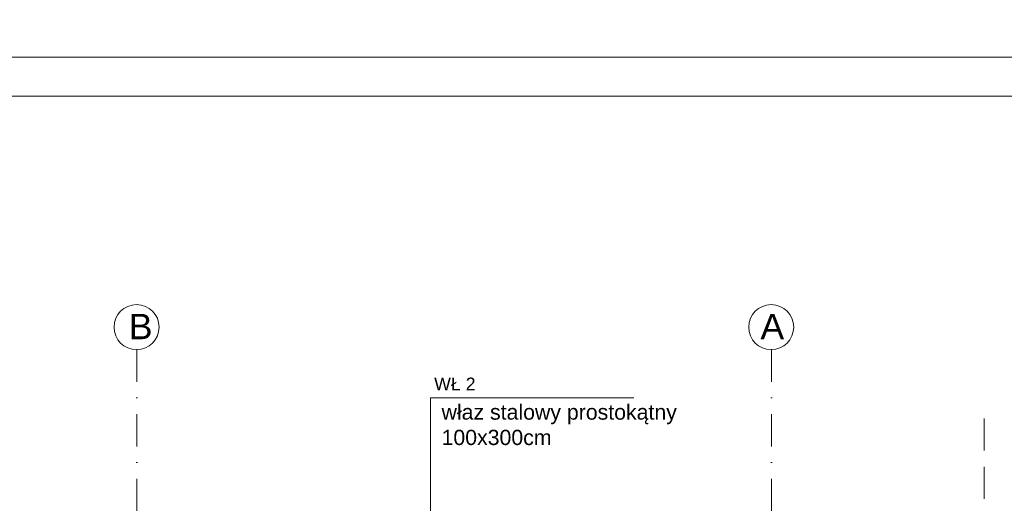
# Model space of a CAD drawing. Header units: millimetres. Extents: x 14041 to 23361, y -6349 to 12956.
# Tile 50 of 106: x 19849 to 20625, y 6664 to 7046. Entities that reach past the tile are written whole.
import ezdxf

# ---------------------------------------------------------------- set-up
doc = ezdxf.new("R2010")
doc.units = ezdxf.units.MM
doc.linetypes.add('DASHDOTX2', pattern=[50.8, 25.4, -12.7, 0, -12.7])
doc.linetypes.add('KRESKOWA', pattern=[19.05, 12.7, -6.35])
for name, color, linetype, lineweight in [('A- osie', 2, 'DASHDOTX2', 5), ('A-odnośnik', 2, 'Continuous', 9), ('A-opisy', 7, 'Continuous', 18), ('A-przerywana', 4, 'KRESKOWA', 5), ('A-Tabelka', 7, 'Continuous', 18)]:
    doc.layers.add(name, color=color, linetype=linetype, lineweight=lineweight)
doc.styles.add('OP.3', font='arial.ttf', dxfattribs={"height": 16})
doc.styles.get("Standard").update_dxf_attribs({"font": 'arial.ttf'})

msp = doc.modelspace()

# ---------------------------------------------------------------- linework, layer by layer
at = {"layer": 'A- osie'}
for p, q in [((19941.2, 6785.55), (19941.2, 5964.04)), ((20441.2, 6785.55), (20441.2, 5964.04))]:
    msp.add_line(p, q, dxfattribs=at)
at = {"layer": 'A- osie', "linetype": 'Continuous'}
for centre in [(19940.95, 6803.31), (20440.95, 6803.31)]:
    msp.add_circle(centre, 17.76, dxfattribs=at)
at = {"layer": 'A-odnośnik', "ltscale": 2}
for p, q in [((20172.58, 6536.65), (20172.58, 6747.68)), ((20172.58, 6747.68), (20332.67, 6747.68))]:
    msp.add_line(p, q, dxfattribs=at)
at = {"layer": 'A-przerywana', "ltscale": 2}
msp.add_line((20608.71, 6731.34), (20608.71, 6077.02), dxfattribs=at)
at = {"layer": 'A-Tabelka'}
for points in [[(19154.85, 7016.18), (23354.85, 7016.18), (23354.85, 9986.18), (19154.85, 9986.18)], [(19154.85, 5531.18), (21254.85, 5531.18), (21254.85, 7016.18), (19154.85, 7016.18)], [(19304.85, 5562.05), (21223.85, 5562.05), (21223.85, 6985.3), (19304.85, 6985.3)]]:
    msp.add_lwpolyline(points, close=True, dxfattribs=at)

# ---------------------------------------------------------------- texts
at = {"layer": 'A- osie', "char_height": 20, "attachment_point": 1}
for s, insert in [('B', (19934.9, 6813.76)), ('A', (20432.5, 6813.76))]:
    msp.add_mtext_dynamic_manual_height_columns(s, width=19.2952, gutter_width=6.25, heights=[0], dxfattribs=dict(at, insert=insert))
at = {"layer": 'A-opisy', "ltscale": 2, "attachment_point": 1, "style": 'OP.3'}
for s, insert, char_height, width in [('{\\fArial|b0|i0|c238|p34;WŁ 2}', (20175.4, 6763.52), 10, 195.3528), ('{\\fArial|b0|i0|c238|p34;właz stalowy prostokątny 100x300cm}', (20181.23, 6742.35), 12, 205.0693)]:
    msp.add_mtext(s, dxfattribs=dict(at, insert=insert, char_height=char_height, width=width))

doc.saveas('drawing.dxf')
